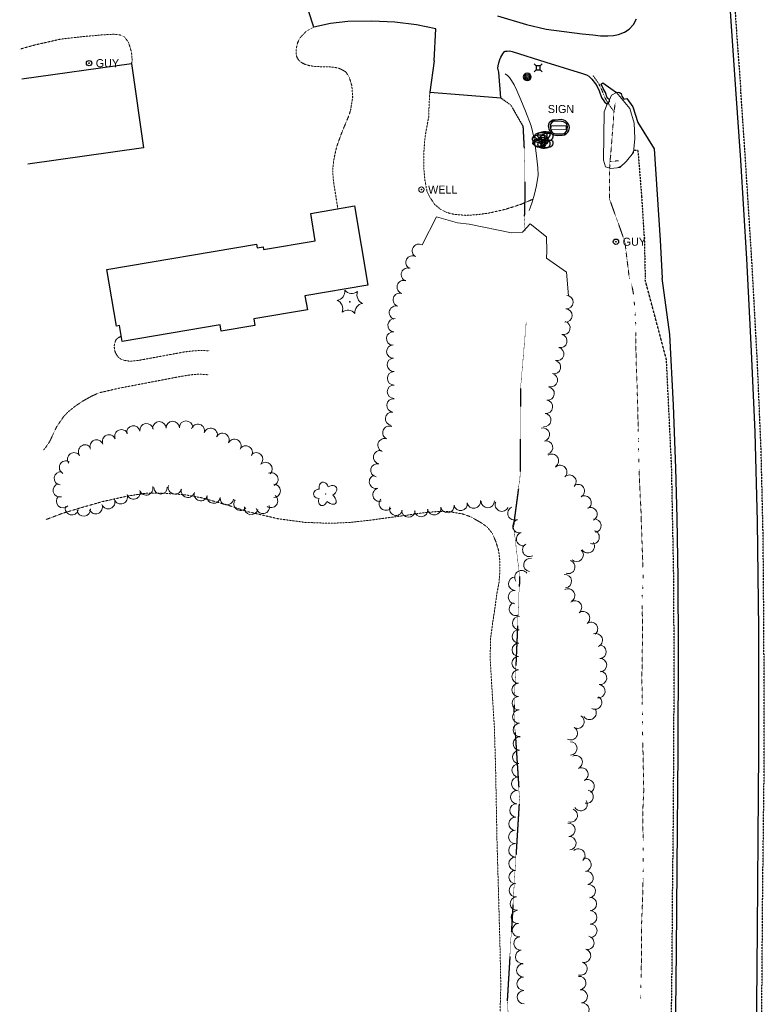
# Model space of a CAD drawing. Extents: x 386588 to 390135, y 96998 to 113606.
# Tile 64 of 92: x 388183 to 388627, y 104923 to 105511. Entities that reach past the tile are written whole.
import ezdxf
from ezdxf.enums import TextEntityAlignment as Align

# ---------------------------------------------------------------- set-up
doc = ezdxf.new("R2010")
doc.units = 0
doc.header["$MEASUREMENT"] = 0
for name, pattern in [('Wisdot1', [0.0625, 0.03125, -0.03125]), ('Wisdot3', [0.1875, 0.125, -0.0625]), ('Wisdot6', [0.375, 0.125, -0.0625, 0.03125, -0.0625, 0.03125, -0.0625])]:
    doc.linetypes.add(name, pattern=pattern)
for name, color, linetype, lineweight in [('E_BLD', 241, 'Continuous', 25), ('E_DRN_RipRap', 40, 'Eripr', 15), ('E_DTM_SlopeTop', 3, 'Wisdot1', 25), ('E_DWY', 2, 'Wisdot3', 15), ('E_LAND_TreeLine', 3, 'Etrel', 15), ('E_LAND_Vegetation', 3, 'Continuous', 15), ('E_MISCPROP', 30, 'Continuous', 15), ('E_MISCPROP_HvyLine', 241, 'Continuous', 25), ('E_MISCPROP_Railing', 30, 'Continuous', 15), ('E_MISCPROP_Well', 4, 'Continuous', 15), ('E_RDWY', 21, 'Continuous', 25), ('E_RDWY_AsphConc', 200, 'Continuous', 25), ('E_RDWY_Gravel', 21, 'Wisdot3', 25), ('E_SGN', 21, 'Continuous', 15), ('E_UTL_AG', 30, 'Continuous', 15), ('E_UTL_AG_Bold', 30, 'Continuous', 25), ('E_UTL_EGuyWire', 200, 'Continuous', 25), ('E_WAL', 40, 'Continuous', 25), ('E_WTR', 4, 'Wisdot6', 15), ('E_WTR_FlowLine', 4, 'Wisdot6', 15)]:
    doc.layers.add(name, color=color, linetype=linetype, lineweight=lineweight)
doc.styles.add('Style-dot_font5', font='dot_font5.shx')
doc.linetypes.add('Eripr', pattern='A,0,[90,dgnlstyle-ewdotudls.shx,S=0.000323,R=0,X=0,Y=0],-0.032175,[91,dgnlstyle-ewdotudls.shx,S=0.000413,R=0,X=0,Y=0],-0.051695,[92,dgnlstyle-ewdotudls.shx,S=0.000348,R=0,X=0,Y=0],-0.03362', length=0.11749)
doc.linetypes.add('Etrel', pattern='A,0,[14,dgnlstyle-ewdotudls.shx,S=0.000293,R=0,X=0,Y=0],-0.036575', length=0.036575)

# ---------------------------------------------------------------- blocks, each defined once
blk = doc.blocks.new('GUY')
at = {"layer": 'E_UTL_EGuyWire'}
for radius in [4, 0.5]:
    blk.add_circle((0, 0), radius, dxfattribs=at)
at = {"layer": 'E_UTL_EGuyWire', "style": 'Style-dot_font5'}
blk.add_text('GUY', height=12, dxfattribs=at).set_placement((10, 0), align=Align.MIDDLE_LEFT)
blk = doc.blocks.new('MTR')
at = {"layer": 'E_UTL_AG', "flags": 128}
for points in [[(-3.8, 6.5), (3.8, 6.5), (0, 1.2)], [(-3.8, -6.5), (3.8, -6.5), (0, -1.2)]]:
    blk.add_lwpolyline(points, close=True, dxfattribs=at)
at = {"layer": 'E_UTL_AG'}
blk.add_ellipse((0, 0), major_axis=(2.5, 0), ratio=0.5, dxfattribs=at)
blk = doc.blocks.new('PED')
at = {"layer": 'E_UTL_AG_Bold'}
for p, q in [((-2.5, 2.5), (-5.3, 5.3)), ((2.5, 2.5), (5.3, 5.3)), ((-2.5, -2.5), (-5.3, -5.3)), ((2.5, -2.5), (5.3, -5.3))]:
    blk.add_line(p, q, dxfattribs=at)
at = {"layer": 'E_UTL_AG_Bold', "flags": 128}
blk.add_lwpolyline([(-2.5, -2.5), (2.5, -2.5), (2.5, 2.5), (-2.5, 2.5)], close=True, dxfattribs=at)
blk = doc.blocks.new('CTRE')
at = {"layer": 'E_LAND_Vegetation'}
blk.add_circle((0, 0), 0.223, dxfattribs=at)
for centre, start, end in [((-11.97, 8.96), 280.2067, 5.97162), ((1.81, 14.92), 220.21132, 305.97623), ((13.83, 5.89), 160.21133, 245.97624), ((-13.83, -5.9), 340.21132, 65.97623), ((-1.81, -14.93), 40.21133, 125.97624)]:
    blk.add_arc(centre, 7.87, start, end, dxfattribs=at)
at = {"layer": 'E_LAND_Vegetation', "extrusion": (0, 0, -1)}
blk.add_arc((-12.03, -9.04), 7.87, 354.07279, 79.74889, dxfattribs=at)
blk = doc.blocks.new('POLE')
at = {"layer": 'E_MISCPROP'}
for radius in [4.46, 3.35, 2.23, 1.12]:
    blk.add_circle((0, 0), radius, dxfattribs=at)
blk = doc.blocks.new('STON')
at = {"layer": 'E_MISCPROP_HvyLine'}
blk.add_open_spline([(4.6, -3.9), (5.2, -3.1), (5.8, -2.4), (6.4, -1.6), (7, -0.9), (6.9, 0.2), (6.9, 1.1), (6.9, 1.9), (7.1, 2.7), (6.3, 3.5), (5.7, 4.1), (5.1, 4), (4.4, 4.1), (2.9, 4.3), (1.3, 4.6), (-0.2, 4.5), (-1.6, 4.3), (-2.9, 3.9), (-4.2, 3.5), (-4.8, 3.3), (-5.4, 3.2), (-6, 2.8), (-6.5, 2.5), (-6.7, 2), (-6.9, 1.5), (-7.3, 0.4), (-7.7, -1.4), (-6.8, -2.2), (-6.2, -2.8), (-5.5, -3.1), (-4.8, -3.5), (-4.3, -3.8), (-3.8, -4.1), (-3.3, -4.4), (-2.1, -4.9), (-0.8, -5), (0.3, -4.8), (1.8, -4.5), (3.2, -4.2), (4.6, -3.9)], degree=3, knots=[0, 0, 0, 0, 0.07602, 0.07602, 0.07602, 0.149123, 0.149123, 0.149123, 0.213068, 0.213068, 0.213068, 0.26491, 0.26491, 0.26491, 0.387033, 0.387033, 0.387033, 0.494232, 0.494232, 0.494232, 0.544513, 0.544513, 0.544513, 0.585913, 0.585913, 0.585913, 0.682846, 0.682846, 0.682846, 0.745547, 0.745547, 0.745547, 0.791166, 0.791166, 0.791166, 0.886027, 0.886027, 0.886027, 1, 1, 1, 1], dxfattribs=at)
blk = doc.blocks.new('DTRE')
at = {"layer": 'E_LAND_Vegetation'}
blk.add_circle((-0.18, 0), 0.183, dxfattribs=at)
for centre, major_axis, ratio in [((-1.87, 5.32), (1.36, -4.98), 0.782863), ((-5.87, 0.15), (4.93, -0.12), 0.832022), ((4.06, 2.74), (-5.27, -2.93), 0.691916), ((-2.49, -5.24), (1.8, 4.86), 0.716896), ((3.54, -3.71), (-5.01, 4.58), 0.560249)]:
    blk.add_ellipse(centre, major_axis=major_axis, ratio=ratio, start_param=1.570796, end_param=4.712389, dxfattribs=at)
blk = doc.blocks.new('WELL')
at = {"layer": 'E_MISCPROP_Well'}
for radius in [4, 0.5]:
    blk.add_circle((0, 0), radius, dxfattribs=at)
at = {"layer": 'E_MISCPROP_Well', "style": 'Style-dot_font5'}
blk.add_text('WELL', height=12, dxfattribs=at).set_placement((10, 0), align=Align.MIDDLE_LEFT)
blk = doc.blocks.new('SIGN')
at = {"layer": 'E_SGN', "lineweight": 13, "style": 'Style-dot_font5'}
blk.add_text('SIGN', height=12, dxfattribs=at).set_placement((0, 0), align=Align.MIDDLE_CENTER)

msp = doc.modelspace()

# ---------------------------------------------------------------- linework, layer by layer
at = {"layer": 'E_BLD', "ltscale": 5}
for p, q in [((388184.25, 105475.42), (388249.68, 105484.71)), ((388249.68, 105484.71), (388256.83, 105434.37)), ((388494.2, 105441.27), (388492.74, 105439.84)), ((388492.74, 105439.84), (388493, 105437.48)), ((388495.94, 105441.78), (388494.2, 105441.27)), ((388497.85, 105440.81), (388495.94, 105441.78)), ((388498.88, 105438.55), (388497.85, 105440.81)), ((388256.83, 105434.37), (388187.87, 105424.58)), ((388493, 105437.48), (388493.72, 105436.84)), ((388493.72, 105436.84), (388496.02, 105436.34)), ((388496.02, 105436.34), (388497.82, 105436.81)), ((388497.82, 105436.81), (388498.88, 105438.55)), ((388356.69, 105395.19), (388382.76, 105399.62)), ((388382.76, 105399.62), (388390.78, 105352.41)), ((388359.47, 105378.81), (388356.69, 105395.19)), ((388234.97, 105361.66), (388324.41, 105376.85)), ((388324.41, 105376.85), (388324.78, 105374.69)), ((388324.78, 105374.69), (388328.26, 105375.28)), ((388328.26, 105375.28), (388328.56, 105373.56)), ((388328.56, 105373.56), (388359.47, 105378.81)), ((388240.7, 105327.88), (388234.97, 105361.66)), ((388390.78, 105352.41), (388353.29, 105346.04)), ((388353.29, 105346.04), (388354.72, 105337.66)), ((388354.72, 105337.66), (388322.77, 105332.23)), ((388242.49, 105328.19), (388240.7, 105327.88)), ((388244.11, 105318.66), (388242.49, 105328.19)), ((388302.7, 105328.61), (388244.11, 105318.66)), ((388303.35, 105324.78), (388302.7, 105328.61)), ((388323.46, 105328.2), (388303.35, 105324.78)), ((388322.77, 105332.23), (388323.46, 105328.2))]:
    msp.add_line(p, q, dxfattribs=at)
at = {"layer": 'E_DRN_RipRap', "flags": 128}
for points in [[(388539.19, 105467.36), (388547.26, 105457.79), (388549.89, 105449.03), (388550.2, 105439.84), (388549.39, 105431.48), (388545.31, 105426.32), (388541.33, 105422.49), (388535.93, 105421.99), (388532.66, 105423.06), (388531.49, 105426.87), (388531.83, 105455.84), (388533.67, 105460.3)], [(388535.1, 105462.9), (388536.22, 105465.77)], [(388536.22, 105465.77), (388539.19, 105467.36)], [(388549.53, 105432.84), (388548.32, 105430.12)], [(388542.6, 105423.71), (388539.93, 105422.36)]]:
    msp.add_lwpolyline(points, dxfattribs=at)
at = {"layer": 'E_DTM_SlopeTop', "flags": 128}
msp.add_lwpolyline([(388470.13, 105464.16), (388476.04, 105459.97), (388483.38, 105447.28), (388484.08, 105434.06), (388484.6, 105408.22), (388484.18, 105392.18), (388484.77, 105384.71)], dxfattribs=at)
at = {"layer": 'E_DTM_SlopeTop'}
msp.add_lwpolyline([(388485.35, 105330.12), (388481.96, 105290.6), (388481.65, 105237.99), (388477.79, 105209.09), (388481.44, 105178.35), (388477.97, 105097.48), (388481.31, 105046.12), (388476.47, 104966.37), (388474, 104925.23), (388477.6, 104880.02), (388478.29, 104848.88), (388482.15, 104835.98)], dxfattribs=at)
at = {"layer": 'E_DWY', "flags": 128}
for points in [[(388380.51, 105456.8), (388381.78, 105464.57), (388381.25, 105471.57), (388379.79, 105476.29), (388377.72, 105479.57), (388375.16, 105481.06), (388373.24, 105481.88), (388370.51, 105482.42), (388366.98, 105482.68), (388363.1, 105482.68), (388358.99, 105482.9), (388355.67, 105483.41), (388353.16, 105484.2), (388350.98, 105485.36), (388349.62, 105486.57), (388348.58, 105488.15), (388348, 105490.1), (388347.95, 105492.92), (388348.88, 105496.96), (388350.23, 105499.86), (388353.98, 105503.84), (388358.58, 105506.42)], [(388183, 105493.18), (388192.48, 105495.8), (388207.29, 105499.15), (388219.99, 105500.61), (388231.3, 105501.64), (388239.13, 105502.11), (388243.03, 105501.64), (388245.69, 105500.39), (388247.99, 105497.25), (388249.75, 105491.37), (388250.17, 105486.24), (388249.69, 105484.67)], [(388489.51, 105403.72), (388482.41, 105400.64), (388473.04, 105397.64), (388463.54, 105395.45), (388456.9, 105394.49), (388449.61, 105393.97), (388442.3, 105394.61), (388438.19, 105395.61), (388434.21, 105397.59), (388430.71, 105400.55), (388427.64, 105405.13), (388426.11, 105408.37), (388424.88, 105415), (388424.24, 105421.93), (388424.18, 105430.42), (388424.72, 105438.2), (388425.42, 105443.66), (388427.16, 105452.82), (388427.41, 105460.93), (388427.84, 105467.58)], [(388372.92, 105397.95), (388370.28, 105414.36), (388369.9, 105419.6), (388370.03, 105423.52), (388370.71, 105428.36), (388372.22, 105434.9), (388373.93, 105439.75), (388375.36, 105443.62), (388377, 105447.57), (388379.28, 105453.01), (388380.51, 105456.8)], [(388243.58, 105321.79), (388241.81, 105320.96), (388240.52, 105319.77), (388239.71, 105317.73), (388239.42, 105316.06), (388239.58, 105313.81), (388240.28, 105311.67), (388241.44, 105309.84), (388242.98, 105308.44), (388245.59, 105307.4), (388248.08, 105307.03), (388250.34, 105307.05), (388254.28, 105307.48), (388259.08, 105308.37), (388281.65, 105312.52), (388286.54, 105313.08), (388291.93, 105313.4), (388296.34, 105313.1)], [(388295.79, 105298.82), (388290.21, 105299.24), (388287.14, 105299.02), (388284.02, 105298.65), (388277.66, 105297.58), (388253.68, 105292.98), (388242.53, 105290.88), (388230.47, 105288.1), (388225.69, 105285.97), (388220.96, 105283.3), (388216.51, 105280.38), (388212.17, 105276.92), (388209.19, 105273.84)], [(388209.19, 105273.84), (388205.02, 105267.71), (388200.86, 105258.92), (388198.26, 105255.1), (388197.29, 105254)], [(388403.95, 105213.66), (388391.74, 105211.96), (388380.46, 105210.74), (388368.45, 105210.15), (388353.48, 105210.72), (388337.44, 105212.85), (388319.05, 105217.15), (388306.99, 105221.07), (388291.47, 105225.44), (388281.76, 105227.2), (388269.5, 105228.1), (388258.68, 105228.15), (388247.84, 105226.54), (388232.2, 105223.09), (388218.91, 105219.26), (388208.73, 105216.2), (388200.59, 105213.15), (388198.56, 105212.38)], [(388379.65, 104624.39), (388377.09, 104630.73), (388376.34, 104635.33), (388376.31, 104639.58), (388377.25, 104641.83), (388378.56, 104644.53), (388379.93, 104646.41), (388381.77, 104647.5), (388384.6, 104648.12), (388385.96, 104648.35), (388389.36, 104648.59), (388393.61, 104648.62), (388396.48, 104648.7), (388400.27, 104649.24), (388406.43, 104651.19), (388413.37, 104653.74), (388419.16, 104657.04), (388426.59, 104662.23), (388433.63, 104669.17), (388438.99, 104678.46), (388444.46, 104688.03), (388449.4, 104697.42), (388455, 104711.11), (388459.61, 104726.92), (388463.91, 104745.31), (388467.23, 104765.68), (388469.03, 104782.65), (388469.79, 104798.74), (388469.66, 104810.09), (388469.16, 104822.66), (388468.47, 104838.09), (388467.6, 104853.91), (388467.02, 104863.87), (388466.85, 104873.85), (388467.47, 104888.14), (388468.7, 104901.52), (388469.57, 104912.26), (388470.2, 104934.09), (388469.76, 104955.42), (388468.98, 104983.44), (388467.89, 105021.44), (388467.05, 105065.48), (388466.32, 105088.99), (388465.31, 105104.94), (388464.51, 105118.03), (388463.88, 105128.67), (388463.99, 105140.45), (388465.3, 105150.82), (388466.44, 105157.89), (388467.78, 105167.85), (388469.08, 105174.51), (388469.65, 105181.81), (388469.66, 105187.29), (388468.93, 105193.68), (388467.31, 105199.04), (388465.17, 105204.09), (388462.16, 105207.85), (388458.7, 105210.34), (388452.41, 105213.99), (388447.63, 105215.7), (388439.3, 105217.16), (388432.45, 105217.22), (388424.29, 105216.49), (388412.9, 105214.85), (388403.95, 105213.66)]]:
    msp.add_lwpolyline(points, dxfattribs=at)
at = {"layer": 'E_LAND_TreeLine'}
for p, q in [((388431.82, 105393.19), (388423.23, 105376.36)), ((388444.37, 105389.51), (388431.82, 105393.19)), ((388451.36, 105388.79), (388444.37, 105389.51)), ((388476.6, 105383.52), (388451.36, 105388.79)), ((388487.8, 105388.96), (388483.14, 105383.89)), ((388497.5, 105381.23), (388487.8, 105388.96)), ((388483.14, 105383.89), (388476.6, 105383.52)), ((388497.7, 105372.65), (388497.5, 105381.23)), ((388497.39, 105368.4), (388497.7, 105372.65)), ((388509.44, 105360.03), (388497.39, 105368.4)), ((388510.58, 105346.03), (388509.44, 105360.03))]:
    msp.add_line(p, q, dxfattribs=at)
at = {"layer": 'E_LAND_Vegetation'}
for centre, start, end in [((388421.31, 105372.86), 61.21207, 241.19674), ((388417.46, 105365.86), 61.21207, 241.19674), ((388414.76, 105358.66), 69.34591, 249.33058), ((388412.24, 105351.22), 73.02597, 253.01065), ((388409.91, 105343.58), 73.02597, 253.01065), ((388509.36, 105342.23), 265.8238, 85.80847), ((388407.58, 105335.94), 73.02597, 253.01065), ((388508.78, 105334.26), 265.8238, 85.80847), ((388406.75, 105328.39), 83.89612, 263.8808), ((388507.6, 105326.73), 256.35987, 76.34455), ((388405.9, 105320.45), 83.89612, 263.8808), ((388505.71, 105318.97), 256.35987, 76.34455), ((388406.05, 105312.77), 92.30053, 272.28521), ((388503.83, 105311.21), 256.35987, 76.34455), ((388406.37, 105304.79), 92.30053, 272.28521), ((388501.94, 105303.44), 256.35987, 76.34455), ((388406.46, 105296.72), 89.91232, 269.89699), ((388500.06, 105295.68), 256.35987, 76.34455), ((388406.44, 105288.73), 89.91232, 269.89699), ((388498.13, 105287.68), 262.80853, 82.79321), ((388406.11, 105280.53), 83.73163, 263.71631), ((388497.13, 105279.75), 262.80853, 82.79321), ((388405.24, 105272.59), 83.73163, 263.71631), ((388496.13, 105271.83), 262.80853, 82.79321), ((388258.71, 105265.74), 9.39182, 189.37649), ((388266.34, 105266.86), 1.55565, 181.54033), ((388274.34, 105267.08), 1.55565, 181.54033), ((388282.34, 105267.3), 1.55565, 181.54033), ((388289.36, 105265.39), 342.64104, 162.62572), ((388236.35, 105259.01), 22.91897, 202.90364), ((388243.72, 105262.13), 22.91897, 202.90364), ((388250.81, 105264.44), 9.39182, 189.37649), ((388297, 105263), 342.64104, 162.62572), ((388304.02, 105259.99), 333.35819, 153.34287), ((388403.69, 105264.25), 68.77179, 248.75647), ((388495.3, 105263.13), 284.2008, 104.18548), ((388222.03, 105253.02), 35.65395, 215.63863), ((388228.88, 105256.01), 21.86396, 201.84864), ((388311.18, 105256.4), 333.35819, 153.34287), ((388400.79, 105256.8), 68.77179, 248.75647), ((388497.26, 105255.39), 284.2008, 104.18548), ((388215.52, 105248.36), 35.65395, 215.63863), ((388317.99, 105252.46), 329.7871, 149.77178), ((388324.14, 105248.35), 314.58291, 134.56759), ((388398.15, 105249.65), 78.59426, 258.57893), ((388500.69, 105247.52), 303.65724, 123.64192), ((388210.68, 105243.49), 61.77051, 241.75518), ((388329.76, 105242.65), 314.58291, 134.56759), ((388396.57, 105241.82), 78.59426, 258.57893), ((388207.6, 105237.02), 82.80614, 262.79082), ((388333.25, 105236.39), 294.09871, 114.08338), ((388505.65, 105240.84), 313.34538, 133.33005), ((388206.92, 105229.88), 104.24419, 284.22887), ((388334.65, 105229.55), 270.54397, 90.52865), ((388395.68, 105234.98), 105.1898, 285.17447), ((388511.14, 105235.03), 313.34538, 133.33005), ((388516.15, 105229.44), 300.67924, 120.66392), ((388250.95, 105228.54), 197.79303, 17.77771), ((388258.57, 105230.98), 197.79303, 17.77771), ((388267.11, 105231.62), 180.87679, 0.86147), ((388275.68, 105231.66), 165.19544, 345.18012), ((388283.42, 105229.61), 165.19544, 345.18012), ((388291.16, 105227.57), 165.19544, 345.18012), ((388397.77, 105227.26), 105.1898, 285.17447), ((388208.92, 105223.39), 134.48234, 314.46702), ((388235.82, 105222.83), 202.15349, 22.13817), ((388243.34, 105225.72), 200.70284, 20.68752), ((388298.71, 105226.1), 173.19674, 353.18142), ((388306.66, 105225.15), 173.19674, 353.18142), ((388314.84, 105221.79), 142.12926, 322.11394), ((388333.02, 105223.51), 233.30512, 53.2898), ((388401.53, 105221.94), 137.71889, 317.70357), ((388446.21, 105221.76), 189.71957, 9.70425), ((388454.08, 105223.11), 189.71957, 9.70425), ((388462.38, 105223.45), 180.84517, 0.82985), ((388470.8, 105221.31), 156.93751, 336.92219), ((388520.23, 105222.57), 300.67924, 120.66392), ((388214.13, 105219.17), 164.94365, 344.92833), ((388221.2, 105218.4), 185.90661, 5.89129), ((388228.4, 105219.81), 202.15349, 22.13817), ((388321.16, 105219.26), 169.05212, 349.0368), ((388328.11, 105219.92), 192.99646, 12.98113), ((388407.68, 105218.88), 163.34533, 343.33001), ((388414.98, 105217.78), 178.2164, 358.20108), ((388422.67, 105218.11), 185.90661, 5.89129), ((388430.46, 105219.13), 189.40768, 9.39236), ((388438.34, 105220.44), 189.40768, 9.39236), ((388478.32, 105216.14), 113.21326, 293.19794), ((388523.75, 105215.61), 295.66126, 115.64593), ((388481.29, 105208.45), 106.01017, 285.99485), ((388526.1, 105208.8), 276.84568, 96.83036), ((388483.49, 105200.77), 106.01017, 285.99485), ((388525, 105201.92), 252.86901, 72.85369), ((388522.1, 105196.47), 213.36687, 33.35155), ((388487.21, 105194.28), 119.98587, 299.97055), ((388515.46, 105191.29), 226.39438, 46.37906), ((388487.82, 105185.32), 81.39043, 261.37511), ((388510.47, 105184.12), 252.00855, 71.99323), ((388482.51, 105178.04), 35.33939, 215.32406), ((388478.75, 105174.11), 89.27455, 269.25922), ((388508.4, 105175.59), 276.32293, 96.30761), ((388478.65, 105166.12), 89.27455, 269.25922), ((388510.34, 105167.1), 299.98092, 119.9656), ((388514.47, 105159.97), 306.79897, 126.78364), ((388479.21, 105159.06), 111.22064, 291.20532), ((388519.26, 105153.57), 306.79897, 126.78364), ((388481.19, 105150.62), 88.54656, 268.53124), ((388524.04, 105147.17), 306.79897, 126.78364), ((388480.99, 105142.63), 88.54656, 268.53124), ((388526.88, 105140.37), 290.70685, 110.69153), ((388480.89, 105134.67), 89.35459, 269.33927), ((388529.14, 105133.47), 272.10753, 92.09221), ((388480.8, 105126.68), 89.35459, 269.33927), ((388529.43, 105125.49), 272.10753, 92.09221), ((388480.77, 105118.73), 90.30408, 270.28876), ((388529.46, 105117.85), 263.02579, 83.01046), ((388480.81, 105110.74), 90.30408, 270.28876), ((388528.48, 105109.92), 263.02579, 83.01046), ((388480.96, 105102.81), 92.1449, 272.12957), ((388526.48, 105103.15), 241.21661, 61.20128), ((388481.25, 105094.83), 92.1449, 272.12957), ((388523.12, 105097.02), 214.09881, 34.08349), ((388515.96, 105091.78), 239.90401, 59.88869), ((388481.55, 105086.85), 92.1449, 272.12957), ((388511.95, 105084.87), 239.90401, 59.88869), ((388481.57, 105078.69), 87.44534, 267.43002), ((388511.76, 105075.81), 270.64834, 90.63302), ((388481.21, 105070.71), 87.44534, 267.43002), ((388514.89, 105067.61), 294.92437, 114.90905), ((388480.86, 105062.73), 87.44534, 267.43002), ((388518.3, 105060.29), 297.32144, 117.30612), ((388480.47, 105054.71), 86.45028, 266.43495), ((388521.97, 105053.19), 297.32144, 117.30612), ((388479.97, 105046.74), 86.45028, 266.43495), ((388521.45, 105047), 257.25919, 77.24387), ((388479.48, 105038.76), 86.45028, 266.43495), ((388511.93, 105035.83), 250.15189, 70.13657), ((388517.81, 105042.55), 211.47041, 31.45509), ((388478.98, 105030.79), 86.45028, 266.43495), ((388510.52, 105027.26), 274.11942, 94.1041), ((388478.83, 105022.95), 90.48603, 270.47071), ((388511.09, 105019.29), 274.11942, 94.1041), ((388478.9, 105014.96), 90.48603, 270.47071), ((388478.96, 105006.97), 90.48603, 270.47071), ((388516.47, 105011.88), 310.75357, 130.73825), ((388520.16, 105006.38), 279.05739, 99.04207), ((388479.03, 104998.98), 90.48603, 270.47071), ((388521.41, 104998.49), 279.05739, 99.04207), ((388479.23, 104991.13), 94.11987, 274.10455), ((388522.67, 104990.59), 279.05739, 99.04207), ((388479.81, 104983.16), 94.11987, 274.10455), ((388523.36, 104982.95), 271.0264, 91.01108), ((388480.38, 104975.19), 94.11987, 274.10455), ((388523.5, 104974.96), 271.0264, 91.01108), ((388481.01, 104967.33), 96.8441, 276.82878), ((388523.64, 104966.97), 271.0264, 91.01108), ((388481.96, 104959.39), 96.8441, 276.82878), ((388521.84, 104959.77), 255.68382, 75.66849), ((388482.91, 104951.46), 96.8441, 276.82878), ((388519.85, 104952.08), 254.54536, 74.53004), ((388483.64, 104943.3), 91.13772, 271.1224), ((388517.72, 104944.37), 254.54536, 74.53004), ((388517.01, 104935.76), 276.8441, 96.82878), ((388483.8, 104935.32), 91.13772, 271.1224), ((388483.96, 104927.33), 91.13772, 271.1224), ((388517.96, 104927.82), 276.8441, 96.82878), ((388518.91, 104919.89), 276.8441, 96.82878)]:
    msp.add_arc(centre, 4, start, end, dxfattribs=at)
at = {"layer": 'E_MISCPROP_Railing', "flags": 128}
for points in [[(388484.99, 105456.23), (388482.23, 105462.88), (388479.68, 105468.43), (388478.09, 105471.81), (388476.67, 105474.55), (388475.42, 105476.33), (388474.27, 105477.52), (388472.72, 105478.45)], [(388484.99, 105456.23), (388488.3, 105447.36), (388489.93, 105440.76), (388490.96, 105434.06), (388491.5, 105429.44), (388492.22, 105422.37), (388492.4, 105417.93), (388491.47, 105411.77), (388490.33, 105406.62), (388488.97, 105401.8), (388487.77, 105398.42), (388487.06, 105396.87)]]:
    msp.add_lwpolyline(points, dxfattribs=at)
at = {"layer": 'E_RDWY', "flags": 128}
for points in [[(388542.65, 106431.4), (388546.48, 106379.32), (388550.14, 106326.05), (388554.3, 106267.3), (388557.89, 106216.2), (388561.25, 106169.07), (388564.63, 106121.36), (388568.72, 106062.02), (388571.18, 106027.8), (388574.83, 105975.71), (388578.28, 105925.95), (388581.97, 105874.15), (388584.69, 105838.65), (388588.58, 105782.47), (388592.43, 105726.99), (388596.25, 105673.08), (388598.21, 105644.29), (388601.46, 105597.98), (388604.73, 105551.2), (388608.38, 105498.16), (388610.34, 105469.36)], [(388430.5, 105486.25), (388431.33, 105505.42), (388419.83, 105507.64), (388406.97, 105509.22), (388393.27, 105509.97), (388378.9, 105509.75), (388368.47, 105508.44), (388358.58, 105506.42), (388352.42, 105525.36)], [(388468.13, 105513.11), (388485.6, 105507.97), (388497.33, 105505.06), (388518.71, 105502.37), (388525.08, 105501.79), (388529.6, 105501.18), (388534.02, 105501.22), (388537.47, 105501.35), (388540.53, 105501.98), (388543.99, 105503.29), (388546.9, 105505.09), (388549.38, 105507.89), (388551.09, 105511.38)], [(388610.34, 105469.36), (388613.28, 105426.94), (388616.92, 105368.07), (388619.66, 105312.88), (388621.75, 105264.52), (388623.28, 105211.33), (388623.95, 105146.9), (388624.01, 105073.99), (388623.66, 105022.48), (388623.17, 104967.53), (388622.84, 104923.17), (388622.41, 104871.11), (388622.1, 104830.06), (388621.82, 104803.5), (388621.37, 104760.73), (388620.9, 104714.55), (388620.45, 104669.49), (388620.09, 104643.8)], [(388571.94, 104637.3), (388572.41, 104686.35), (388572.83, 104740.78), (388573.56, 104800.66), (388574.04, 104850.44), (388574.48, 104901.48), (388575.07, 104954.99), (388575.51, 105004.6), (388576.15, 105074.17), (388576.31, 105134.5), (388576.11, 105177.6), (388575.46, 105213.33), (388574.74, 105243.14), (388573.24, 105280.78), (388571.03, 105322.97), (388566.46, 105356.57)]]:
    msp.add_lwpolyline(points, dxfattribs=at)
at = {"layer": 'E_RDWY_AsphConc', "flags": 128}
for points in [[(388430.5, 105486.25), (388427.84, 105467.58), (388447.98, 105465.84), (388470.13, 105464.16), (388468.97, 105479.44), (388468.48, 105481.8), (388468.48, 105481.8), (388468.55, 105483.28), (388468.55, 105483.28), (388468.95, 105485.01), (388469.53, 105486.95), (388469.53, 105486.95), (388470.14, 105488.42), (388471.33, 105490.43), (388471.9, 105491.27), (388472.41, 105491.76), (388472.41, 105491.76), (388472.81, 105491.95), (388473.1, 105492), (388473.1, 105492), (388473.9, 105492.1), (388473.9, 105492.1), (388475.31, 105492.11), (388475.31, 105492.11), (388476.92, 105491.85), (388497.07, 105485.4), (388518.9, 105478.68), (388521.43, 105477.91), (388522.66, 105477.15), (388522.66, 105477.15), (388524.56, 105475.26), (388524.56, 105475.26), (388526.79, 105472.48), (388527.78, 105470.84), (388528.87, 105468.26), (388528.87, 105468.26), (388530.31, 105464.4), (388532.13, 105461.76), (388533.67, 105460.3), (388534.97, 105461.86), (388535.1, 105462.9), (388533.73, 105464.23), (388532.62, 105467.38), (388531.27, 105469.73), (388530.1, 105472.31), (388531.17, 105473.01), (388535.92, 105469.75), (388539.19, 105467.36), (388540.23, 105467.44), (388541.09, 105467.4), (388541.96, 105466.66), (388542.35, 105465.24), (388543.63, 105463.39), (388545.44, 105463.67), (388549.04, 105458.77), (388551.96, 105449.37), (388561.81, 105433.66), (388563.46, 105406.44), (388565.4, 105379.27), (388566.46, 105356.57)], [(388470.14, 105488.42), (388470.14, 105488.42)], [(388471.33, 105490.43), (388471.33, 105490.43)], [(388472.81, 105491.95), (388472.81, 105491.95)], [(388476.92, 105491.85), (388476.92, 105491.85)], [(388468.95, 105485.01), (388468.95, 105485.01)], [(388521.43, 105477.91), (388521.43, 105477.91)], [(388526.79, 105472.48), (388526.79, 105472.48)], [(388527.78, 105470.84), (388527.78, 105470.84)]]:
    msp.add_lwpolyline(points, dxfattribs=at)
at = {"layer": 'E_RDWY_Gravel', "flags": 128}
for points in [[(388545.78, 106431.94), (388551.24, 106353.62), (388557.61, 106265.86), (388562.49, 106194.25), (388567.6, 106123.65), (388572.53, 106054.16), (388576.43, 105997.86), (388580.81, 105933.72), (388585.05, 105872.69), (388587.28, 105838.34), (388591.66, 105779.13), (388595.96, 105719.1), (388599.57, 105667.65), (388603.78, 105610.14), (388607.67, 105551.14), (388611.27, 105497.81), (388613.37, 105469.52)], [(388623.34, 104644.32), (388624.22, 104687.6), (388624.75, 104744.95), (388624.96, 104805.22), (388625.67, 104874.12), (388626.16, 104943.12), (388626.56, 104993.95), (388627.32, 105056.92), (388627.48, 105095.66), (388627.18, 105154.08), (388626.78, 105202.76), (388625.59, 105253.53), (388623.36, 105305.99), (388620.23, 105363.72), (388616.13, 105428.91), (388613.37, 105469.52)], [(388549.53, 105432.84), (388551.99, 105432.95)], [(388551.99, 105432.95), (388554.23, 105405.25)], [(388554.23, 105405.25), (388555.86, 105379.04)], [(388555.86, 105379.04), (388556.38, 105356.17)], [(388569.6, 104636.91), (388569.92, 104672.48), (388570.33, 104710.59), (388570.36, 104753.22), (388571.17, 104800.66), (388571.52, 104847.9), (388571.84, 104896.21), (388572.39, 104942.03), (388572.78, 104992.32), (388573.27, 105037.55), (388573.45, 105074.42), (388573.7, 105121.5), (388573.44, 105177.19), (388572.19, 105242.91), (388569.06, 105307.9), (388556.39, 105355.46)]]:
    msp.add_lwpolyline(points, dxfattribs=at)
at = {"layer": 'E_SGN', "flags": 128}
for points in [[(388500.17, 105447.34), (388500.06, 105445.19)], [(388500.06, 105445.19), (388509.14, 105445.13)], [(388509.27, 105447.48), (388500.17, 105447.34)], [(388509.14, 105445.13), (388509.27, 105447.48)]]:
    msp.add_lwpolyline(points, dxfattribs=at)
at = {"layer": 'E_WAL', "flags": 128}
for points in [[(388502.93, 105441.93), (388504.32, 105441.75), (388506.91, 105441.79), (388508.29, 105442.07), (388509.29, 105442.65), (388510.2, 105443.6), (388510.79, 105444.6), (388510.79, 105444.6), (388511.06, 105445.52), (388511.13, 105446.49), (388511.13, 105446.49), (388510.96, 105447.45), (388510.59, 105448.35), (388510.59, 105448.35), (388509.85, 105449.39), (388508.77, 105450.35), (388507.81, 105450.85), (388506.49, 105451.15), (388506.49, 105451.15), (388502.54, 105450.88), (388501.19, 105450.76), (388500.17, 105450.28), (388499.03, 105449.19), (388498.63, 105448.38), (388498.54, 105447.25), (388498.54, 105447.25), (388498.81, 105445.62), (388498.81, 105445.62), (388499.19, 105444.6), (388499.19, 105444.6), (388499.84, 105443.41), (388499.84, 105443.41), (388500.34, 105442.84), (388500.96, 105442.43), (388501.92, 105442.08)], [(388501.38, 105443.11), (388502.99, 105442.71), (388504.39, 105442.56), (388506.83, 105442.73), (388508.08, 105442.92), (388508.08, 105442.92), (388508.85, 105443.46), (388509.42, 105444.31), (388509.42, 105444.31), (388509.78, 105445.26), (388509.96, 105446.75), (388509.96, 105446.75), (388509.76, 105447.87), (388509.35, 105448.59), (388509.35, 105448.59), (388508.49, 105449.44), (388508.49, 105449.44), (388507.65, 105449.89), (388507.65, 105449.89), (388506.5, 105450.08), (388506.5, 105450.08), (388502.62, 105450.15), (388501.45, 105449.95), (388500.63, 105449.44), (388499.79, 105448.39), (388499.59, 105447.76), (388499.59, 105447.76), (388499.62, 105447.02), (388499.84, 105445.85), (388500.12, 105444.93), (388500.58, 105443.89), (388500.58, 105443.89)]]:
    msp.add_lwpolyline(points, close=True, dxfattribs=at)
for points in [[(388498.63, 105448.38), (388498.63, 105448.38)], [(388499.03, 105449.19), (388499.03, 105449.19)], [(388499.62, 105447.02), (388499.62, 105447.02)], [(388499.79, 105448.39), (388499.79, 105448.39)], [(388499.84, 105445.85), (388499.84, 105445.85)], [(388500.17, 105450.28), (388500.17, 105450.28)], [(388500.63, 105449.44), (388500.63, 105449.44)], [(388501.19, 105450.76), (388501.19, 105450.76)], [(388501.45, 105449.95), (388501.45, 105449.95)], [(388507.81, 105450.85), (388507.81, 105450.85)], [(388508.77, 105450.35), (388508.77, 105450.35)], [(388509.76, 105447.87), (388509.76, 105447.87)], [(388509.78, 105445.26), (388509.78, 105445.26)], [(388509.85, 105449.39), (388509.85, 105449.39)], [(388500.12, 105444.93), (388500.12, 105444.93)], [(388500.96, 105442.43), (388500.96, 105442.43)], [(388501.38, 105443.11), (388501.38, 105443.11)], [(388502.93, 105441.93), (388502.93, 105441.93)], [(388502.99, 105442.71), (388502.99, 105442.71)], [(388508.29, 105442.07), (388508.29, 105442.07)], [(388508.85, 105443.46), (388508.85, 105443.46)], [(388509.29, 105442.65), (388509.29, 105442.65)], [(388510.2, 105443.6), (388510.2, 105443.6)]]:
    msp.add_lwpolyline(points, dxfattribs=at)
at = {"layer": 'E_WTR', "flags": 128}
for points in [[(388548.14, 105353.39), (388549.24, 105347.94), (388549.39, 105346.41)], [(388549.81, 105342.36), (388550.01, 105340.33)], [(388550.36, 105336.27), (388550.46, 105334.24)], [(388550.66, 105330.17), (388550.76, 105328.13)], [(388550.83, 105324.06), (388550.81, 105315.99), (388550.99, 105306.95), (388551.46, 105294.54), (388551.46, 105294.51)], [(388551.46, 105294.51), (388551.93, 105278.6), (388552.24, 105264.97)], [(388552.31, 105260.9), (388552.35, 105258.86)], [(388552.43, 105254.78), (388552.46, 105252.75)], [(388552.57, 105248.67), (388552.63, 105246.63)], [(388552.75, 105242.56), (388552.93, 105236.51), (388553.86, 105217.79), (388554.01, 105213.04)], [(388554.01, 105213.04), (388554.39, 105201.02), (388554.94, 105186.85), (388555, 105183.5)], [(388555.08, 105179.43), (388555.11, 105177.39)], [(388554.95, 105173.32), (388554.86, 105171.28)], [(388554.67, 105167.21), (388554.57, 105165.17)], [(388554.61, 105161.1), (388554.73, 105149.1), (388554.66, 105133.53), (388554.62, 105131.54)], [(388554.62, 105131.54), (388554.4, 105117.59), (388554.58, 105105.68), (388554.62, 105102)], [(388554.68, 105097.92), (388554.71, 105095.88)], [(388554.76, 105091.81), (388554.79, 105089.77)], [(388554.84, 105085.69), (388554.87, 105083.65)], [(388554.95, 105079.58), (388555.23, 105065.45), (388555.53, 105051.16), (388555.48, 105050.03)], [(388555.48, 105050.03), (388554.87, 105037.16), (388555.15, 105020.94), (388555.15, 105020.5)], [(388555.17, 105016.42), (388555.19, 105014.38)], [(388555.21, 105010.31), (388555.22, 105008.27)], [(388555.24, 105004.2), (388555.25, 105003.67), (388555.21, 105002.16)], [(388555.12, 104998.08), (388554.84, 104986.15), (388554.18, 104970.02), (388554.17, 104968.55)], [(388554.17, 104968.55), (388554.12, 104949.1), (388553.92, 104939)], [(388553.84, 104934.92), (388553.8, 104932.88)], [(388553.72, 104928.81), (388553.67, 104926.77)]]:
    msp.add_lwpolyline(points, dxfattribs=at)
at = {"layer": 'E_WTR_FlowLine', "flags": 128}
for points in [[(388525.14, 105477.55), (388528.5, 105472.86), (388530.77, 105468.21), (388532.26, 105464.39), (388533.53, 105462.05), (388534.27, 105461.18), (388535.04, 105459.62), (388537.78, 105455.97), (388535.73, 105429.29), (388535.29, 105426.13), (388535.12, 105421.36), (388535.06, 105403.78), (388544.25, 105378.26), (388546.91, 105356.26)], [(388538.49, 105461.22), (388537.78, 105455.97)], [(388540.44, 105426.61), (388535.29, 105426.13)]]:
    msp.add_lwpolyline(points, dxfattribs=at)

# ---------------------------------------------------------------- block references
at = {"layer": 'E_LAND_Vegetation'}
for name, p, xscale, yscale, zscale in [('CTRE', (388380.08, 105342.38), 0.7108526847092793, 0.7108526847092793, 0.7108526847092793), ('DTRE', (388365.73, 105227.67), 0.6769248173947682, 0.6769248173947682, 0.6769248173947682)]:
    msp.add_blockref(name, p, dxfattribs=dict(at, xscale=xscale, yscale=yscale, zscale=zscale))
at = {"layer": 'E_MISCPROP', "xscale": 0.5377037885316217, "yscale": 0.5377037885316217, "zscale": 0.5377037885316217}
msp.add_blockref('POLE', (388485.97, 105476.61), dxfattribs=at)
at = {"layer": 'E_MISCPROP_HvyLine', "xscale": 0.4977028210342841, "yscale": 0.4977028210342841, "zscale": 0.4977028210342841}
for p in [(388492.74, 105439.84), (388493, 105437.48), (388493.72, 105436.84), (388494.2, 105441.27), (388495.94, 105441.78), (388497.82, 105436.81), (388497.85, 105440.81), (388496.02, 105436.34)]:
    msp.add_blockref('STON', p, dxfattribs=at)
at = {"layer": 'E_MISCPROP_Well', "xscale": 0.3999999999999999, "yscale": 0.3999999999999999, "zscale": 0.3999999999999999}
msp.add_blockref('WELL', (388422.81, 105409.37), dxfattribs=at)
at = {"layer": 'E_SGN', "xscale": 0.3999999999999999, "yscale": 0.3999999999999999, "zscale": 0.3999999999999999}
msp.add_blockref('SIGN', (388506.11, 105457.47), dxfattribs=at)
at = {"layer": 'E_UTL_AG', "xscale": 0.3695150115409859, "yscale": 0.3695150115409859, "zscale": 0.3695150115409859}
msp.add_blockref('MTR', (388495.44, 105438.03), dxfattribs=at)
at = {"layer": 'E_UTL_AG_Bold', "xscale": 0.4503659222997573, "yscale": 0.4503659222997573, "zscale": 0.4503659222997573}
msp.add_blockref('PED', (388492.46, 105482.04), dxfattribs=at)
at = {"layer": 'E_UTL_EGuyWire', "xscale": 0.3999999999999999, "yscale": 0.3999999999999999, "zscale": 0.3999999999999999}
for p in [(388224.42, 105484.85), (388538.93, 105378.26)]:
    msp.add_blockref('GUY', p, dxfattribs=at)

doc.saveas('drawing.dxf')
